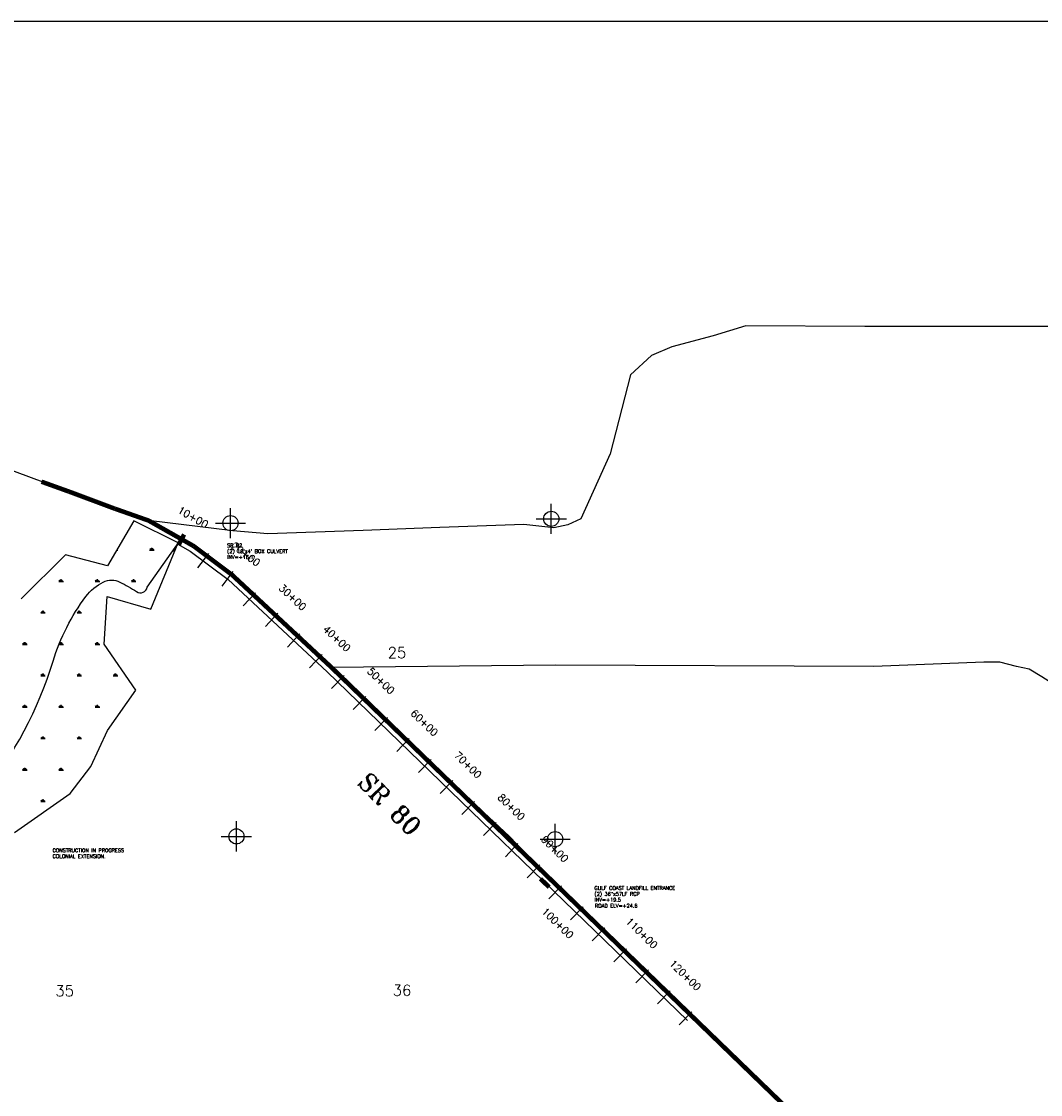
# Model space of a CAD drawing. Extents: x 195000 to 325707, y 779122 to 842722.
# Tile 19 of 21: x 242982 to 259832, y 824981 to 842722. Entities that reach past the tile are written whole.
import ezdxf
from ezdxf.enums import TextEntityAlignment as Align

# ---------------------------------------------------------------- set-up
doc = ezdxf.new("R2010")
doc.units = 0
doc.header["$LTSCALE"] = 800
doc.header["$PDMODE"] = 34
doc.header["$PDSIZE"] = 250
doc.linetypes.add('PHANTOM', pattern=[0])
doc.linetypes.add('STREAM', pattern=[0])
doc.layers.get('0').update_dxf_attribs({"linetype": 'CONTINUOUS'})
for name, color, linetype in [('BORDER', 1, 'CONTINUOUS'), ('EXLIMBS', 7, 'STREAM'), ('EXSTRUCTURES', 2, 'CONTINUOUS'), ('HATCH', 3, 'CONTINUOUS'), ('HEC2STA', 7, 'STREAM'), ('MAJROADS', 9, 'CONTINUOUS'), ('ROW', 12, 'PHANTOM'), ('SEC', 2, 'CONTINUOUS'), ('TEXT', 7, 'CONTINUOUS'), ('WSHEDS', 11, 'CONTINUOUS')]:
    doc.layers.add(name, color=color, linetype=linetype)
doc.styles.get("Standard").update_dxf_attribs({"font": 'ROMANT'})

# ---------------------------------------------------------------- blocks, each defined once
blk = doc.blocks.new('*X')
at = {"color": 0}
for p, q in [((244556, 833982), (244568, 834003)), ((245119, 833982), (245107, 834003)), ((245128, 833982), (245128, 834012)), ((245138, 833982), (245138, 834020)), ((245147, 833982), (245147, 834012)), ((245156, 833982), (245168, 834003)), ((244556, 833982), (244575, 833982)), ((245100, 833982), (245175, 833982)), ((243600, 833463), (243675, 833463)), ((243619, 833463), (243607, 833484)), ((243628, 833463), (243628, 833493)), ((243638, 833463), (243638, 833500)), ((243647, 833463), (243647, 833493)), ((243656, 833463), (243668, 833484)), ((244200, 833463), (244275, 833463)), ((244219, 833463), (244207, 833484)), ((244228, 833463), (244228, 833493)), ((244238, 833463), (244238, 833500)), ((244247, 833463), (244247, 833493)), ((244256, 833463), (244268, 833484)), ((244800, 833463), (244875, 833463)), ((244819, 833463), (244807, 833484)), ((244828, 833463), (244828, 833493)), ((244838, 833463), (244838, 833500)), ((244847, 833463), (244847, 833493)), ((244856, 833463), (244868, 833484)), ((243300, 832943), (243375, 832943)), ((243319, 832943), (243307, 832964)), ((243328, 832943), (243328, 832973)), ((243338, 832943), (243338, 832981)), ((243347, 832943), (243347, 832973)), ((243356, 832943), (243368, 832964)), ((243900, 832943), (243975, 832943)), ((243919, 832943), (243907, 832964)), ((243928, 832943), (243928, 832973)), ((243938, 832943), (243938, 832981)), ((243947, 832943), (243947, 832973)), ((243956, 832943), (243968, 832964)), ((243000, 832424), (243075, 832424)), ((243019, 832424), (243007, 832444)), ((243028, 832424), (243028, 832454)), ((243038, 832424), (243038, 832461)), ((243047, 832424), (243047, 832454)), ((243056, 832424), (243068, 832444)), ((243600, 832424), (243675, 832424)), ((243619, 832424), (243607, 832444)), ((243628, 832424), (243628, 832454)), ((243638, 832424), (243638, 832461)), ((243647, 832424), (243647, 832454)), ((243656, 832424), (243668, 832444)), ((244200, 832424), (244275, 832424)), ((244219, 832424), (244207, 832444)), ((244228, 832424), (244228, 832454)), ((244238, 832424), (244238, 832461)), ((244247, 832424), (244247, 832454)), ((244256, 832424), (244268, 832444)), ((243300, 831904), (243375, 831904)), ((243319, 831904), (243307, 831925)), ((243328, 831904), (243328, 831934)), ((243338, 831904), (243338, 831942)), ((243347, 831904), (243347, 831934)), ((243356, 831904), (243368, 831925)), ((243900, 831904), (243975, 831904)), ((243919, 831904), (243907, 831925)), ((243928, 831904), (243928, 831934)), ((243938, 831904), (243938, 831942)), ((243947, 831904), (243947, 831934)), ((243956, 831904), (243968, 831925)), ((244500, 831904), (244575, 831904)), ((244519, 831904), (244507, 831925)), ((244528, 831904), (244528, 831934)), ((244538, 831904), (244538, 831942)), ((244547, 831904), (244547, 831934)), ((244556, 831904), (244568, 831925)), ((243000, 831384), (243075, 831384)), ((243019, 831384), (243007, 831405)), ((243028, 831384), (243028, 831414)), ((243038, 831384), (243038, 831422)), ((243047, 831384), (243047, 831414)), ((243056, 831384), (243068, 831405)), ((243600, 831384), (243675, 831384)), ((243619, 831384), (243607, 831405)), ((243628, 831384), (243628, 831414)), ((243638, 831384), (243638, 831422)), ((243647, 831384), (243647, 831414)), ((243656, 831384), (243668, 831405)), ((244200, 831384), (244275, 831384)), ((244219, 831384), (244207, 831405)), ((244228, 831384), (244228, 831414)), ((244238, 831384), (244238, 831422)), ((244247, 831384), (244247, 831414)), ((244256, 831384), (244268, 831405)), ((243300, 830865), (243375, 830865)), ((243319, 830865), (243307, 830886)), ((243328, 830865), (243328, 830895)), ((243338, 830865), (243338, 830902)), ((243347, 830865), (243347, 830895)), ((243356, 830865), (243368, 830886)), ((243900, 830865), (243975, 830865)), ((243919, 830865), (243907, 830886)), ((243928, 830865), (243928, 830895)), ((243938, 830865), (243938, 830902)), ((243947, 830865), (243947, 830895)), ((243956, 830865), (243968, 830886)), ((243000, 830345), (243075, 830345)), ((243019, 830345), (243007, 830366)), ((243028, 830345), (243028, 830375)), ((243038, 830345), (243038, 830383)), ((243047, 830345), (243047, 830375)), ((243056, 830345), (243068, 830366)), ((243600, 830345), (243675, 830345)), ((243619, 830345), (243607, 830366)), ((243628, 830345), (243628, 830375)), ((243638, 830345), (243638, 830383)), ((243647, 830345), (243647, 830375)), ((243656, 830345), (243668, 830366)), ((243300, 829826), (243375, 829826)), ((243319, 829826), (243307, 829846)), ((243328, 829826), (243328, 829856)), ((243338, 829826), (243338, 829863)), ((243347, 829826), (243347, 829856)), ((243356, 829826), (243368, 829846))]:
    blk.add_line(p, q, dxfattribs=at)
blk = doc.blocks.new('RCP1')
at = {"color": 0, "const_width": 75}
blk.add_lwpolyline([(-100, 0), (100, 0)], dxfattribs=at)

msp = doc.modelspace()

# ---------------------------------------------------------------- linework, layer by layer
at = {"layer": 'BORDER', "color": 0}
msp.add_lwpolyline([(196174, 779122), (295174, 779122), (295174, 842722), (196174, 842722)], close=True, dxfattribs=at)
at = {"layer": 'EXLIMBS', "color": 0, "linetype": 'STREAM'}
msp.add_lwpolyline([(245567, 834082), (245773, 833965, -0.031678), (245773, 833965), (246397, 833497), (246397, 833497), (248038, 831970), (248038, 831970), (253995, 826207)], format="xyb", dxfattribs=at)
at = {"layer": 'HEC2STA', "color": 0}
for p, q in [((245641, 834212), (245493, 833951)), ((246074, 833927), (245894, 833687)), ((246474, 833627), (246294, 833387)), ((246853, 833278), (246649, 833058)), ((247219, 832937), (247015, 832718)), ((247585, 832597), (247381, 832377)), ((247951, 832256), (247747, 832036)), ((248316, 831910), (248108, 831694)), ((248676, 831562), (248467, 831347)), ((249035, 831215), (248826, 830999)), ((249394, 830867), (249186, 830651)), ((249754, 830519), (249545, 830304)), ((250113, 830172), (249905, 829956)), ((250472, 829824), (250264, 829609)), ((250832, 829476), (250623, 829261)), ((251191, 829129), (250983, 828913)), ((251551, 828781), (251342, 828566)), ((251910, 828434), (251701, 828218)), ((252269, 828086), (252061, 827870)), ((252629, 827738), (252420, 827523)), ((252988, 827391), (252779, 827175)), ((253347, 827043), (253139, 826827)), ((253707, 826695), (253498, 826480)), ((254066, 826348), (253857, 826132))]:
    msp.add_line(p, q, dxfattribs=at)
msp.add_lwpolyline([(242338, 829952, 0.096245), (243505, 832148, -0.087283), (244048, 833215, -0.115534), (244335, 833454, -0.237123), (244608, 833454, -0.028387), (244884, 833296, 0.523821), (245062, 833368), (245656, 834215)], format="xyb", dxfattribs=at)
at = {"layer": 'MAJROADS', "color": 0}
for points in [[(245084, 834470), (244800, 834598), (244524, 834667), (241248, 835881), (237513, 837291), (231228, 839408), (230651, 839571), (230341, 839565), (225405, 839493), (222791, 839495), (220177, 839481), (218911, 839441), (218911, 839441), (217219, 839445), (216196, 839402), (215258, 839401), (214839, 839395)], [(261796, 837678), (256928, 837681), (254959, 837688), (254421, 837524), (253733, 837345), (253397, 837197), (253051, 836881), (252714, 835576), (252228, 834499), (252018, 834400), (251783, 834352), (251289, 834406), (249898, 834357), (248632, 834308), (247057, 834253), (246479, 834299), (245084, 834470)], [(248132, 832009), (246476, 833588), (246093, 833868), (245843, 834062), (245843, 834062), (245167, 834453)], [(264413, 830542), (262223, 830522), (262039, 830557), (261779, 830601), (261604, 830644), (261320, 830780), (261211, 830848), (260378, 831499), (260037, 831770), (259853, 831888), (259645, 832016), (259436, 832059), (259160, 832128), (258892, 832130), (257073, 832060), (251811, 832082), (248107, 832043)], [(259745, 821104), (259297, 821327), (258814, 821615), (258631, 821801), (258373, 822113), (257075, 823363), (256418, 824029), (251851, 828412), (251796, 828469), (251053, 829247), (248773, 831376), (248748, 831384), (248107, 832043)]]:
    msp.add_lwpolyline(points, dxfattribs=at)
at = {"layer": 'ROW', "color": 0}
msp.add_lwpolyline([(242867, 829316), (243785, 829959), (244129, 830403), (244402, 831000), (244871, 831669), (244351, 832426), (244398, 833214), (245123, 833005), (245575, 834101), (244839, 834465), (244403, 833721), (243708, 833905), (242975, 833176)], dxfattribs=at)
at = {"layer": 'SEC', "color": 0}
for p in [(251742, 834499), (246438, 834427), (246536, 829249), (251806, 829204)]:
    msp.add_point(p, dxfattribs=at)
at = {"layer": 'WSHEDS', "color": 0, "const_width": 75}
msp.add_lwpolyline([(243313, 835113), (243766, 834950, -0.02324), (243775, 834947), (244523, 834667, 0.005025), (244525, 834667), (245075, 834473, -0.044147), (245091, 834466), (245823, 834052, -0.032241), (245833, 834045), (246457, 833577, -0.026482), (246465, 833571), (248107, 832043, -0.00484), (248108, 832042), (258370, 822115, -0.019398), (258376, 822110), (258801, 821630, 0.096374), (258831, 821606), (266977, 817550, -0.003522), (266979, 817549)], format="xyb", dxfattribs=at)

# ---------------------------------------------------------------- block references
at = {"layer": 'EXSTRUCTURES', "color": 0}
for p, rotation in [((245624, 834152), 62), ((251635, 828479), 316)]:
    msp.add_blockref('RCP1', p, dxfattribs=dict(at, rotation=rotation))
at = {"layer": 'HATCH', "color": 0}
msp.add_blockref('*X', (0, 0), dxfattribs=at)
msp.add_blockref('*X', (0, 0), dxfattribs=at)
msp.add_blockref('*X', (0, 0), dxfattribs=at)
msp.add_blockref('*X', (0, 0), dxfattribs=at)
msp.add_blockref('*X', (0, 0), dxfattribs=at)

# ---------------------------------------------------------------- texts
at = {"layer": 'EXSTRUCTURES', "color": 0}
for s, p in [('SR 82', (246383, 834030)), ("(2) 10'x4' BOX CULVERT", (246383, 833933)), ('INV=+16.1', (246383, 833836)), ('CONSTRUCTION IN PROGRESS', (243496, 828988)), ('COLONIAL EXTENSION.', (243496, 828891)), ('GULF COAST LANDFILL ENTRANCE', (252457, 828365)), ('(2) 36"x57LF RCP', (252457, 828268)), ('INV=+19.5', (252457, 828171)), ('ROAD ELV=+24.6', (252464, 828072))]:
    msp.add_text(s, height=60, dxfattribs=at).set_placement(p)
at = {"layer": 'HEC2STA', "color": 0}
for s, rotation, p in [('10+00', 330.5167, (245789, 834473)), ('20+00', 323.1301, (246654, 833867)), ('30+00', 317.0622, (247424, 833157)), ('40+00', 317.0622, (248156, 832476)), ('50+00', 315.9486, (248884, 831778)), ('60+00', 315.9486, (249603, 831083)), ('70+00', 315.9486, (250322, 830387)), ('80+00', 315.9486, (251040, 829692)), ('90+00', 315.9486, (251759, 828997)), ('100+00', 315.9486, (251806, 827772)), ('110+00', 315.9486, (253197, 827606)), ('120+00', 315.9486, (253915, 826911))]:
    msp.add_text(s, height=120, rotation=rotation, dxfattribs=at).set_placement(p, align=Align.CENTER)
at = {"layer": 'SEC', "color": 0}
for s, p in [('25', (249036, 832196)), ('35', (243541, 826606)), ('36', (249120, 826613))]:
    msp.add_text(s, height=180, dxfattribs=at).set_placement(p)
at = {"layer": 'TEXT', "color": 0}
msp.add_text('SR 80', height=300, rotation=315, dxfattribs=at).set_placement((248521, 830123))

doc.saveas('drawing.dxf')
